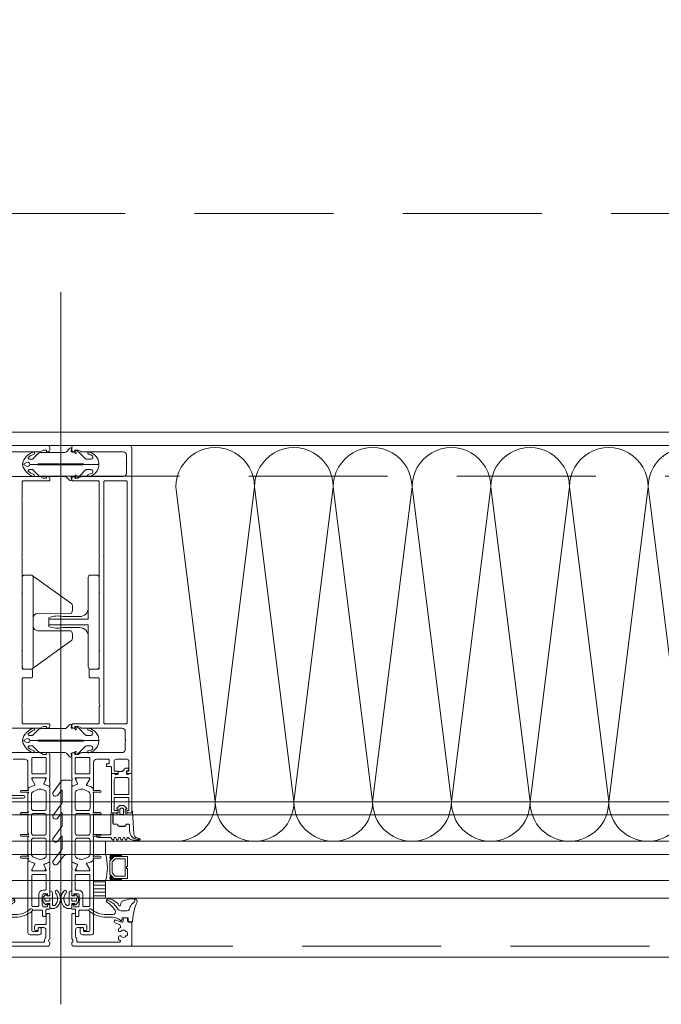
# Model space of a CAD drawing. Header units: millimetres. Extents: x 144573 to 336993, y 74252 to 247042.
# Tile 238 of 256: x 168151 to 168444, y 174594 to 175044. Entities that reach past the tile are written whole.
import ezdxf

# ---------------------------------------------------------------- set-up
doc = ezdxf.new("R2010")
doc.units = ezdxf.units.MM
doc.linetypes.add('ČÁRKOVANÁ', pattern=[19.05, 12.7, -6.35])
doc.layers.add('FASÁDA DETAILNÍ', color=255, linetype='Continuous', lineweight=0)

# ---------------------------------------------------------------- blocks, each defined once
blk = doc.blocks.new('284336')
for points in [[(-0.7, -9.6), (-10, -9.6, 0.414511), (-10.51, -10.11), (-10.51, -15.51, -1), (-11.69, -15.51), (-11.69, -9.6), (-12.69, -8.95, -0.668884), (-12.6, -8.23), (-11.99, -8.01, 0.766384), (-11.99, -7.21), (-12.6, -6.99, -0.76831), (-12.6, -6.23), (-11.99, -6.01, 0.766384), (-11.99, -5.21), (-12.6, -4.99, -0.76831), (-12.6, -4.23), (-11.99, -4.01, 0.766384), (-11.99, -3.21), (-12.6, -2.99, -0.877523), (-12.5, -2.22), (-12.1, -2.22, 0.698129), (-11.83, -1.5, -0.220231), (-12.89, 0.78), (-12.89, 3.45, -0.157143), (-12.82, 3.68), (-12.69, 3.42, -0.067482), (-12.48, 2.53, 0.393136), (-8.66, -1.02), (-6.1, -1.02, -0.414214), (-5.61, -1.51), (-5.61, -2.22, -0.267949), (-5.85, -2.65), (-6.35, -2.93, 0.267949), (-6.61, -3.38), (-6.61, -5.84, 0.267949), (-6.35, -6.29), (-5.85, -6.57, -0.267949), (-5.61, -7), (-5.61, -8.11, 0.414215), (-5.1, -8.62), (-0.41, -8.62), (-0.41, -9.31, -0.414212), (-0.7, -9.6)], [(-0.41, 0), (-0.41, -2, 0.990243), (-0.4, -3.02), (0.9, -3.02, 0.414214), (1.21, -2.71), (1.21, -2.61, -0.668123), (1.71, -2.4), (2.75, -3.45, -0.199004), (2.89, -3.79), (2.89, -5.43, -0.199038), (2.75, -5.77), (1.71, -6.82, -0.668191), (1.21, -6.61), (1.21, -6.51, 0.414214), (0.9, -6.2), (-0.4, -6.2, 0.990269), (-0.41, -7.22), (-0.41, -8.6), (-5.1, -8.6, -0.414215), (-5.59, -8.11), (-5.59, -7, 0.267949), (-5.84, -6.56), (-6.34, -6.27, -0.267949), (-6.59, -5.84), (-6.59, -3.38, -0.267949), (-6.34, -2.95), (-5.84, -2.66, 0.267949), (-5.59, -2.22), (-5.59, -1.51, 0.414214), (-6.1, -1), (-8.66, -1, -0.393156), (-12.46, 2.53, 0.067572), (-12.67, 3.43), (-12.8, 3.7, -0.637545), (-12.12, 3.53), (-11.92, 2.53, 0.344315), (-10.06, 0.91), (0, 0.38, -0.406913), (0.39, 0), (-0.41, 0)], [(1.7, -4.31, 0.414235), (1.2, -3.81), (-0.7, -3.81, 0.414214), (-1.2, -4.31), (-1.2, -4.91, 0.414214), (-0.7, -5.41), (1.2, -5.41, 0.414235), (1.7, -4.91), (1.7, -4.31)]]:
    blk.add_lwpolyline(points, format="xyb", close=True)
blk = doc.blocks.new('nesystémový nástavec 18')
for p, q in [((-17.5, 9.3), (-15.36, 9.3)), ((-15.36, 9.3), (0, 9.3)), ((0, 9.3), (0, 7.8)), ((-18, 6.8), (-18, 8.8)), ((-17, 6.3), (-17.5, 6.3)), ((-11, 8), (-17, 8)), ((-17, 8), (-17, 6.3)), ((-11, 1.3), (-11, 8)), ((-2.8, 8), (-9.7, 8)), ((-9.7, 1.3), (-9.7, 8)), ((-1.8, 2.3), (-1.8, 7)), ((-0.5, 7.3), (-0.5, 6.8)), ((0, 6.3), (0.55, 6.3)), ((0.55, 6.3), (0.95, 5.9)), ((0.95, 5.9), (0.95, 4.8)), ((0.95, 4.8), (0.95, 4.14)), ((-18, 0.5), (-18, 1.8)), ((-17.5, 2.3), (-17, 2.3)), ((-1.8, 0), (-17.5, 0)), ((-17, 2.3), (-17, 1.3)), ((-17, 1.3), (-11, 1.3)), ((-9.7, 1.3), (-2.8, 1.3)), ((0, 0), (-1.8, 0)), ((-0.4, 2.23), (-0.5, 2.04)), ((-0.5, 2.04), (-0.5, 2)), ((1.2, 2.44), (0, 2.44)), ((0, 1.5), (0, 0)), ((0.95, 4.14), (1.2, 4.14)), ((1.2, 1.85), (1.2, 2.44)), ((1.4, 3.94), (1.4, 3.84)), ((1.6, 3.64), (1.6, 3.64)), ((1.8, 1.37), (1.7, 1.35)), ((2.25, 1.63), (1.8, 1.37)), ((2.4, 2.84), (2.4, 1.89))]:
    blk.add_line(p, q)
for centre, radius, start, end in [((-17.5, 8.8), 0.5, 90, 180), ((-15.36, 9.8), 0.5, 270, 270.084), ((-17.5, 6.8), 0.5, 180.0012, 269.9988), ((-2.8, 7), 1, 0, 90), ((0, 7.3), 0.5, 89.9955, 180.0071), ((0, 6.8), 0.5, 179.9949, 270.006), ((0.75, 4.8), 0.2, 359.9656, 0.0344), ((-17.5, 1.8), 0.5, 89.999, 180.0002), ((-17.5, 0.5), 0.5, 180, 270), ((-2.8, 2.3), 1, 270, 0), ((0, 2), 0.5, 179.9716, 270.0327), ((0, 1.94), 0.5, 89.9975, 144.0007), ((1.2, 3.94), 0.2, 359.9707, 90.0249), ((1.7, 1.85), 0.5, 179.9991, 270), ((1.6, 3.84), 0.2, 179.9737, 270.035), ((1.6, 2.84), 0.8, 0.0065, 89.9919), ((2.1, 1.89), 0.3, 299.9815, 0.0183)]:
    blk.add_arc(centre, radius, start, end)
blk = doc.blocks.new('433270')
blk.add_lwpolyline([(1, 0, 0.414364), (0, -1), (0, -1.4, 0.255924), (0.23, -1.83, -0.547723), (0.23, -3.17, 0.255924), (0, -3.6), (0, -14.6, 0.414214), (0.3, -14.9), (1.2, -14.9, 0.414214), (1.7, -14.4), (1.7, -10.3, -0.414214), (2, -10), (6, -10, 0.414248), (7, -9), (7, -7.7, 0.414179), (6.5, -7.2), (5.7, -7.2, 0.414232), (5.4, -7.5), (5.4, -8.2, -0.414198), (5.1, -8.5), (2.8, -8.5, -0.414204), (1.8, -7.5), (1.8, -4.49, -0.147432), (1.97, -3.94, 0.147461), (2.4, -2.5), (2.4, -2.3, -0.414214), (2.9, -1.8), (21.87, -1.8, -0.668178), (22.22, -2.65), (22.16, -2.72, 1), (21.59, -3.29), (21.52, -3.35, 0.198912), (21.38, -3.71), (21.38, -4.05, 0.414214), (22.08, -4.75), (22.38, -4.75, 0.576988), (22.64, -4.3, -0.311246), (24.56, -4.3, 0.576988), (24.82, -4.75), (25.3, -4.75, -0.260065), (25.3, -6.65), (24.82, -6.65, 0.576988), (24.56, -7.1, -0.311246), (22.64, -7.1, 0.576988), (22.38, -6.65), (22.08, -6.65, 0.414214), (21.38, -7.35), (21.38, -7.61, 0.267949), (21.63, -8.04), (21.89, -8.2, -0.637047), (21.73, -10), (19.83, -10.7, 0.315299), (19.5, -11.17), (19.5, -11.49, 0.520567), (20.17, -11.96), (22.83, -10.99, -0.520567), (23.5, -11.46), (23.5, -12.5, 0.414062), (24, -13), (25, -13, 0.414186), (25.5, -12.5), (25.5, -11.5, -0.414182), (26, -11), (27, -11, 0.414214), (27.5, -10.5), (27.5, -0.5, 0.414214), (27, 0), (1, 0)], format="xyb", close=True)
blk = doc.blocks.new('284325')
for points in [[(0.84, -5.23, -0.560316), (0.94, -4.73), (1.94, -4.36, 0.3153), (2.14, -4.08), (2.14, -1.89, 0.451558), (1.8, -1.59), (0.9, -1.7, -0.399586), (0.57, -1.46), (0.3, -0.07, -0.415977), (0.53, 0.29, 0.024107), (6.15, 1.24, 0.076636), (8.99, 2.34, -0.577615), (10.79, 1.3), (10.02, 1.37, 0.283171), (9.08, 0.9, -0.168429), (7.07, -0.74), (5.9, -1.16, 0.315302), (5.24, -2.1), (5.24, -4.21, 0.269719), (6.76, -6.82, -0.194797), (10.18, -11.53, -0.342663), (9.17, -11.17, 0.119207), (5.43, -7.59, 0.578571), (3.63, -8.62), (3.63, -11.77, 0.176415), (6.16, -18.72, -1), (5.24, -19.49, -0.176415), (2.43, -11.77), (2.43, -8.89, 0.208286), (0.84, -5.23)], [(8.95, -6.65), (10.32, -8.78, -0.134555), (10.79, -10.63, -0.339795), (10.19, -11.53, 0.194788), (6.76, -6.81, -0.269736), (5.25, -4.21), (5.25, -2.1, -0.315302), (5.9, -1.17), (7.07, -0.74, 0.168429), (9.09, 0.89, -0.283167), (10.01, 1.36), (10.79, 1.29), (10.79, -0.74, -0.070852), (10.71, -1.3), (9.95, -3.93, -0.241839), (9.08, -4.83), (7.93, -5.22, 0.836024), (8.08, -6.19), (8.11, -6.19, -0.255349), (8.95, -6.65)]]:
    blk.add_lwpolyline(points, format="xyb", close=True)
blk = doc.blocks.new('*U1335')
for points in [[(0, 0, 0.414243), (0.1, 0.1), (0, 0.9, -1.0001), (0.2, 0.9), (0.1, 0.1, 0.414228), (0.2, 0, 0.414228)], [(0.2, 0, 0.414243), (0.3, 0.1), (0.2, 0.9, -1.0001), (0.4, 0.9), (0.3, 0.1, 0.414228), (0.4, 0, 0.414228)], [(0.4, 0, 0.414243), (0.5, 0.1), (0.4, 0.9, -1.0001), (0.6, 0.9), (0.5, 0.1, 0.414228), (0.6, 0, 0.414228)], [(0.6, 0, 0.414243), (0.7, 0.1), (0.6, 0.9, -1.0001), (0.8, 0.9), (0.7, 0.1, 0.414228), (0.8, 0, 0.414228)], [(0.8, 0, 0.414243), (0.9, 0.1), (0.8, 0.9, -1.0001), (1, 0.9), (0.9, 0.1, 0.414228), (1, 0, 0.414228)], [(1, 0, 0.414243), (1.1, 0.1), (1, 0.9, -1.0001), (1.2, 0.9), (1.1, 0.1, 0.414228), (1.2, 0, 0.414228)], [(1.2, 0, 0.414243), (1.3, 0.1), (1.2, 0.9, -1.0001), (1.4, 0.9), (1.3, 0.1, 0.414228), (1.4, 0, 0.414228)], [(1.4, 0, 0.414243), (1.5, 0.1), (1.4, 0.9, -1.0001), (1.6, 0.9), (1.5, 0.1, 0.414228), (1.6, 0, 0.414228)], [(1.6, 0, 0.414243), (1.7, 0.1), (1.6, 0.9, -1.0001), (1.8, 0.9), (1.7, 0.1, 0.414228), (1.8, 0, 0.414228)], [(1.8, 0, 0.414243), (1.9, 0.1), (1.8001, 0.9, -1.0001), (2, 0.9), (1.9001, 0.1, 0.414228), (2, 0, 0.414228)]]:
    blk.add_lwpolyline(points, format="xyb")
blk = doc.blocks.new('244748_a')
blk.add_lwpolyline([(8.32, -1.69, 0.082248), (6.34, -0.9, -1.09695), (6.94, -0.1, -0.315353), (11.26, -5.15, -0.480529), (10.87, -5.64), (4.27, -5.64), (4.08, -5.45), (-16.53, -5.45), (-16.72, -5.64), (-20.43, -5.64, 0.574019), (-21.93, -4.78), (-22.99, -5.4, 0.524827), (-22.99, -5.9), (-21.93, -6.52, 0.574021), (-20.43, -5.66), (-16.72, -5.66), (-16.53, -5.85), (4.08, -5.85), (4.27, -5.66), (10.87, -5.66, -0.480529), (11.26, -6.15, -0.326229), (6.88, -11.09, -1.09695), (6.28, -10.3, 0.081457), (8.32, -9.61, 0.599203), (7.48, -8.05), (5.52, -8.05, 0.198965), (5.17, -8.2), (2.22, -11.15), (0.93, -12.01, -0.738038), (0.51, -11.62), (0.87, -11, 1), (0.35, -10.7), (0, -11.3), (-0.98, -11.3, 0.619205), (-1.45, -12.06), (-1.28, -12.43, -0.808139), (-2.04, -13.04), (-3.63, -11.44, 0.198906), (-4.34, -11.15), (-14.99, -11.15, -0.198936), (-16.76, -10.42), (-18.98, -8.2, 0.198942), (-19.33, -8.05), (-20.67, -8.05, 0.500217), (-21.09, -8.73, 0.122037), (-18.5, -10.27, -1.093735), (-19.1, -11.07, -0.240768), (-23.7, -6.07, -0.106226), (-23.7, -5.23, -0.256232), (-19, -0.13, -1.093735), (-18.4, -0.92, 0.116856), (-21.09, -2.57, 0.500217), (-20.67, -3.25), (-19.33, -3.25, 0.198942), (-18.98, -3.1), (-16.75, -0.88, -0.198936), (-14.99, -0.15), (-4.34, -0.15, 0.198907), (-3.63, 0.14), (-2.04, 1.74, -0.808139), (-1.28, 1.13), (-1.45, 0.76, 0.619205), (-0.98, 0), (0, 0), (0.35, -0.6, 1), (0.87, -0.3), (0.51, 0.32, -0.738038), (0.93, 0.71), (2.22, -0.15), (5.17, -3.1, 0.198965), (5.52, -3.25), (7.48, -3.25, 0.599203)], format="xyb", close=True)
blk = doc.blocks.new('236134_0100_s_v')
for points in [[(22.8, -23), (22.8, -5), (42, -5, 0.414214), (43, -4), (43, -1, 0.414214), (42, 0), (1, 0, 0.414214), (0, -1), (0, -4, 0.414214), (1, -5), (20.2, -5), (20.2, -23)], [(15, -5, -0.414214), (19, -9), (19, -16.57, 0.165764), (19.53, -23), (23.47, -23, 0.165764), (24, -16.57), (24, -9, -0.414214), (28, -5)]]:
    blk.add_lwpolyline(points, format="xyb")
blk = doc.blocks.new('236134_0200_s_v')
for points in [[(19.58, 5, -0.41166), (17.58, 6.98), (17.45, 22.25, 0.344217), (17.07, 22.73), (16, 23), (14, 23, 0.240828), (13.19, 22.59), (0.19, 4.59)], [(23.42, 5, 0.41166), (25.42, 6.98), (25.55, 22.25, -0.344217), (25.93, 22.73), (27, 23), (29, 23, -0.240828), (29.81, 22.59), (42.81, 4.59)]]:
    blk.add_lwpolyline(points, format="xyb")
blk.add_lwpolyline([(42, 5), (1, 5, 0.414214), (0, 4), (0, 1, 0.414214), (1, 0), (42, 0, 0.414214), (43, 1), (43, 4, 0.414214)], format="xyb", close=True)
blk = doc.blocks.new('288126')
for points in [[(-16.5, 0), (16.5, 0)], [(-21.36, -6.34), (-17.8, -3.69)], [(-14.71, -4.5), (-19.87, -8.34)], [(-17, -2.08), (-17, -0.5)], [(-8.83, -4.3), (-14.11, -4.3)], [(-4.31, -4.5), (-9.47, -8.34)], [(1.81, -4.3), (-3.71, -4.3)], [(6.33, -4.5), (1.14, -8.37)], [(12.21, -4.3), (6.93, -4.3)], [(17, -0.5), (17, -3.8)], [(-10.96, -6.34), (-8.71, -4.66)], [(-0.35, -6.36), (1.93, -4.66)], [(10.05, -6.36), (12.33, -4.66)], [(16.6, -4.6), (11.54, -8.37)]]:
    blk.add_lwpolyline(points)
for centre, radius, start, end in [((16.5, -0.5), 0.5, 0, 90), ((-16.5, -0.5), 0.5, 90, 180), ((16, -3.8), 1, 306.7059, 0), ((-20.61, -7.34), 1.25, 126.7059, 306.7059), ((-10.21, -7.34), 1.25, 126.7059, 306.7059), ((0.4, -7.37), 1.25, 126.7059, 306.7059), ((10.8, -7.37), 1.25, 126.7059, 306.7059)]:
    blk.add_arc(centre, radius, start, end)
at = {"extrusion": (0, 0, -1)}
for centre, radius, start, end in [((19, -2.08), 2, 180, 233.2941), ((14.11, -5.3), 1, 53.2941, 90), ((8.83, -4.5), 0.2, 90, 233.2941), ((3.71, -5.3), 1, 53.2941, 90), ((-1.81, -4.5), 0.2, 90, 233.2941), ((-6.93, -5.3), 1, 53.2941, 90), ((-12.21, -4.5), 0.2, 90, 233.2941)]:
    blk.add_arc(centre, radius, start, end, dxfattribs=at)
blk = doc.blocks.new('246426')
for points in [[(-1.84, 0.64), (-2.86, -0.38, 0.198926), (-3.15, -1.09), (-3.15, -2.31, 0.198926), (-2.86, -3.02), (-1.84, -4.04, 0.637051), (-1.5, -3.92), (-1.45, -3.4), (-0.3, -3.4, -0.41484), (0, -3.7), (0, -5.19, 0.414232), (0.5, -5.69), (2.14, -5.69, 0.071862), (2.2, -5.68, 0.157876), (3.73, -4.64, 0.360336), (3.48, 2.39, 0.964062), (2.54, 1.48, -0.403385), (2.25, -4.34, -0.190964), (2.11, -4.39), (1.7, -4.39, -0.414214), (1.2, -3.89), (1.2, 1.31, 0.414201), (0.2, 2.31), (0, 2.31), (0, 0.3, -0.414214), (-0.3, 0), (-1.45, 0), (-1.5, 0.52, 0.637051), (-1.84, 0.64)], [(-2.25, -1.4, -0.414214), (-1.85, -1), (-0.4, -1, -0.414214), (0, -1.4), (0, -2, -0.414214), (-0.4, -2.4), (-1.85, -2.4, -0.414214), (-2.25, -2), (-2.25, -1.4)]]:
    blk.add_lwpolyline(points, format="xyb", close=True)

msp = doc.modelspace()

# ---------------------------------------------------------------- hatches: boundary and pattern name
at = {"layer": 'FASÁDA DETAILNÍ'}
h = msp.add_hatch(dxfattribs=at)
h.set_pattern_fill('ANSI31', color=256, scale=0.5, angle=495)
h.set_pattern_definition([(180, (157870.0589, 130529.9017), (-7e-16, -1.5875), [])])
h.paths.add_polyline_path([(168184.48, 174650.259), (168189.98, 174650.259), (168189.98, 174642.259), (168184.48, 174642.259)])

# ---------------------------------------------------------------- linework, layer by layer
for p, q in [((168169.48, 174919.383), (168169.48, 174593.691)), ((169404.98, 174849.259), (166567.98, 174849.259)), ((168679.98, 174849.259), (166567.98, 174849.259)), ((169681.98, 174686.259), (165483.48, 174686.259)), ((165483.48, 174680.259), (169681.98, 174680.259)), ((169681.98, 174668.259), (165483.48, 174668.259)), ((168598.98, 174668.259), (168189.98, 174668.259)), ((168189.98, 174668.259), (168189.98, 174662.259)), ((165483.48, 174662.259), (169681.98, 174662.259)), ((168189.98, 174662.259), (168598.98, 174662.259)), ((169681.98, 174650.259), (165483.48, 174650.259)), ((168598.98, 174650.259), (168189.98, 174650.259)), ((168189.98, 174650.259), (168189.98, 174642.259)), ((165483.48, 174642.259), (169681.98, 174642.259)), ((168189.98, 174642.259), (168598.98, 174642.259))]:
    msp.add_line(p, q, dxfattribs=at)
for points in [[(173301.48, 174615.259), (146721.48, 174615.259), (146721.48, 198295.259), (173301.48, 198295.259)], [(173061.48, 174855.259), (146961.48, 174855.259), (146961.48, 198055.259), (173061.48, 198055.259)], [(168199.98, 174661.259), (168193.98, 174661.259), (168191.98, 174659.259), (168191.98, 174653.259), (168193.98, 174651.259), (168199.98, 174651.259), (168199.98, 174655.759), (168199.48, 174655.759), (168199.48, 174656.759), (168199.98, 174656.759)], [(168198.98, 174652.259), (168198.98, 174660.259), (168194.394, 174660.259), (168192.98, 174658.844), (168192.98, 174653.811), (168194.394, 174652.259)], [(168184.48, 174642.259), (168189.98, 174642.259), (168189.98, 174650.259), (168184.48, 174650.259)]]:
    msp.add_lwpolyline(points, close=True, dxfattribs=at)
at = {"layer": 'FASÁDA DETAILNÍ', "linetype": 'ČÁRKOVANÁ', "ltscale": 5}
for points in [[(173296.48, 174620.259), (146726.48, 174620.259), (146726.48, 198290.259), (173296.48, 198290.259)], [(173081.48, 174835.259), (146941.48, 174835.259), (146941.48, 198075.259), (173081.48, 198075.259)], [(172961.48, 174955.259), (147061.48, 174955.259), (147061.48, 197955.259), (172961.48, 197955.259)]]:
    msp.add_lwpolyline(points, close=True, dxfattribs=at)
at = {"layer": 'FASÁDA DETAILNÍ'}
for points in [[(168140.972, 174846.259), (168159.826, 174846.259, 0.1169365), (168160.326, 174846.393), (168161.48, 174847.059), (168162.98, 174847.059), (168162.98, 174846.259), (168163.48, 174846.259, 0.4142136), (168164.48, 174847.259), (168164.48, 174848.259, 0.4142136), (168163.48, 174849.259), (168137.98, 174849.259, 0.4142135)], [(168141.472, 174719.959), (168159.836, 174719.959, 0.1316504), (168160.336, 174720.093), (168161.48, 174720.753), (168162.98, 174720.753), (168162.98, 174719.953), (168163.48, 174719.953, 0.4142136), (168164.48, 174720.953), (168164.48, 174721.459, 0.4142136), (168163.98, 174721.959), (168152.38, 174721.959, -0.4142136), (168151.88, 174722.459), (168151.88, 174729.859, -0.3999851), (168151.88, 174730.859), (168151.88, 174742.459, -0.4142136), (168152.38, 174742.959), (168155.98, 174742.959, 0.4142136), (168156.48, 174743.459), (168156.48, 174746.459, 0.4142136), (168155.98, 174746.959), (168152.38, 174746.959, -0.4142136), (168151.88, 174747.459), (168151.88, 174754.759, -0.38324), (168151.88, 174755.759), (168151.88, 174781.259, -0.38324), (168151.88, 174782.259), (168151.88, 174797.759, -0.38324), (168151.88, 174798.759), (168151.88, 174824.259, -0.38324), (168151.88, 174825.259), (168151.88, 174832.559, -0.4142136), (168152.38, 174833.059), (168163.98, 174833.059, 0.4142136), (168164.48, 174833.559), (168164.48, 174834.059, 0.4142136), (168163.48, 174835.059), (168162.98, 174835.059), (168162.98, 174834.259), (168161.48, 174834.259), (168160.326, 174834.925, 0.1169365), (168159.826, 174835.059), (168140.972, 174835.059, -0.4142315)], [(168147.68, 174705.759), (168152.979, 174705.759, -0.4141667), (168154.479, 174704.259), (168154.48, 174697.261), (168154.48, 174693.161, 0.5773503), (168155.08, 174692.814), (168155.943, 174693.313), (168157.435, 174693.741, 0.4887011), (168157.612, 174694.18), (168156.18, 174696.645), (168156.18, 174697.066, -0.4325656), (168156.38, 174697.261), (168162.685, 174697.261, -0.5483974), (168162.87, 174696.979), (168161.802, 174694.596, 0.4253361), (168161.91, 174694.328), (168163.933, 174693.512, 0.5315629), (168164.482, 174693.883), (168164.482, 174695.947, 0.2313061), (168164.367, 174696.184, -0.3061853), (168164.263, 174696.503), (168164.48, 174697.261), (168164.48, 174707.764, 0.4142136), (168163.48, 174708.764), (168162.98, 174708.764), (168162.98, 174707.964), (168161.48, 174707.964), (168160.336, 174708.625, 0.1316504), (168159.836, 174708.759), (168141.472, 174708.759, -0.4142136)]]:
    msp.add_lwpolyline(points, format="xyb", dxfattribs=at)
for points in [[(168201.98, 174848.259), (168201.98, 174699.759, -0.4142136), (168201.48, 174699.259), (168200.18, 174699.259, -0.4142197), (168199.68, 174699.759), (168199.68, 174700.259), (168200.68, 174700.259), (168200.68, 174704.759, 0.4142136), (168199.68, 174705.759), (168194.98, 174705.759, 0.4142136), (168193.98, 174704.759), (168193.98, 174700.259), (168195.68, 174700.259), (168195.68, 174699.759, -0.4142012), (168195.18, 174699.259), (168193.18, 174699.259, -0.4142136), (168192.68, 174699.759), (168192.68, 174701.902, 0.4142136), (168192.18, 174702.402), (168190.38, 174702.402), (168190.38, 174703.653), (168191.58, 174703.653), (168191.58, 174705.459, 0.4142136), (168191.28, 174705.759), (168185.981, 174705.759, 0.4141667), (168184.481, 174704.259), (168184.48, 174697.261), (168184.48, 174693.161, -0.5773503), (168183.88, 174692.814), (168183.017, 174693.313), (168181.525, 174693.741, -0.4887011), (168181.348, 174694.18), (168182.78, 174696.645), (168182.78, 174697.066, 0.4325656), (168182.58, 174697.261), (168176.275, 174697.261, 0.5483974), (168176.09, 174696.979), (168177.158, 174694.596, -0.4253361), (168177.05, 174694.328), (168175.027, 174693.512, -0.5315629), (168174.478, 174693.883), (168174.478, 174695.947, -0.2313061), (168174.593, 174696.184, 0.3061853), (168174.697, 174696.503), (168174.48, 174697.261), (168174.48, 174707.764, -0.4142136), (168175.48, 174708.764), (168175.98, 174708.764), (168175.98, 174707.964), (168177.48, 174707.964), (168178.624, 174708.625, -0.1316504), (168179.124, 174708.759), (168197.488, 174708.759, 0.4142136), (168198.988, 174710.259), (168198.988, 174713.759, 0.3999851), (168198.988, 174714.759), (168198.988, 174718.459, 0.4142136), (168197.488, 174719.959), (168179.124, 174719.959, -0.1316504), (168178.624, 174720.093), (168177.48, 174720.753), (168175.98, 174720.753), (168175.98, 174719.953), (168175.48, 174719.953, -0.4142136), (168174.48, 174720.953), (168174.48, 174721.459, -0.4142136), (168174.98, 174721.959), (168186.58, 174721.959, 0.4142136), (168187.08, 174722.459), (168187.08, 174729.859, 0.3999851), (168187.08, 174730.859), (168187.08, 174742.459, 0.4142136), (168186.58, 174742.959), (168182.98, 174742.959, -0.4142136), (168182.48, 174743.459), (168182.48, 174746.459, -0.4142136), (168182.98, 174746.959), (168186.58, 174746.959, 0.4142136), (168187.08, 174747.459), (168187.08, 174754.759, 0.38324), (168187.08, 174755.759), (168187.08, 174781.259, 0.38324), (168187.08, 174782.259), (168187.08, 174797.759, 0.38324), (168187.08, 174798.759), (168187.08, 174824.259, 0.38324), (168187.08, 174825.259), (168187.08, 174832.559, 0.4142136), (168186.58, 174833.059), (168174.98, 174833.059, -0.4142136), (168174.48, 174833.559), (168174.48, 174834.059, -0.4142136), (168175.48, 174835.059), (168175.98, 174835.059), (168175.98, 174834.259), (168177.48, 174834.259), (168178.634, 174834.925, -0.1169365), (168179.134, 174835.059), (168197.988, 174835.059, 0.4142315), (168199.488, 174836.559), (168199.488, 174840.269, 0.3999851), (168199.488, 174841.269), (168199.488, 174844.759, 0.4142315), (168197.988, 174846.259), (168179.134, 174846.259, -0.1169365), (168178.634, 174846.393), (168177.48, 174847.059), (168175.98, 174847.059), (168175.98, 174846.259), (168175.48, 174846.259, -0.4142136), (168174.48, 174847.259), (168174.48, 174848.259, -0.4142136), (168175.48, 174849.259), (168200.98, 174849.259, -0.4142135), (168201.98, 174848.259)], [(168199.88, 174722.459), (168199.88, 174832.559, 0.4142136), (168199.38, 174833.059), (168189.68, 174833.059, 0.4142136), (168189.18, 174832.559), (168189.18, 174722.459, 0.4142136), (168189.68, 174721.959), (168199.38, 174721.959, 0.4142136), (168199.88, 174722.459)], [(168162.38, 174706.559, -0.4142136), (168162.88, 174706.059), (168162.88, 174699.559, -0.4142136), (168162.38, 174699.059), (168156.68, 174699.059, -0.4142136), (168156.18, 174699.559), (168156.18, 174706.059, -0.4142136), (168156.68, 174706.559), (168162.38, 174706.559)], [(168176.58, 174706.559, 0.4142136), (168176.08, 174706.059), (168176.08, 174699.559, 0.4142136), (168176.58, 174699.059), (168182.28, 174699.059, 0.4142136), (168182.78, 174699.559), (168182.78, 174706.059, 0.4142136), (168182.28, 174706.559), (168176.58, 174706.559)], [(168164.48, 174692.92), (168164.481, 174681.009), (168164.48, 174659.098, -0.3058367), (168164.167, 174658.634), (168161.88, 174657.711, 0.4253361), (168161.772, 174657.444), (168162.489, 174655.825, -0.5437525), (168161.804, 174654.769), (168156.9, 174654.769, -0.5781822), (168156.381, 174655.67), (168157.642, 174657.862, 0.4885049), (168157.466, 174658.301), (168155.951, 174658.735), (168154.63, 174659.498, -0.2824777), (168154.481, 174659.774), (168154.481, 174660.219, 1.4470094), (168154.349, 174660.569), (168151.381, 174660.569, -1), (168151.381, 174661.369), (168154.349, 174661.369, 1.4470094), (168154.481, 174661.719), (168154.481, 174670.259, 1.4470094), (168154.349, 174670.609), (168151.381, 174670.609, -1), (168151.381, 174671.409), (168154.349, 174671.409, 1.4470094), (168154.481, 174671.759), (168154.481, 174680.259, 1.4470094), (168154.349, 174680.609), (168151.381, 174680.609, -1), (168151.381, 174681.409), (168154.349, 174681.409, 1.4470094), (168154.481, 174681.759), (168154.481, 174690.299, 1.4470094), (168154.349, 174690.649), (168151.381, 174690.649, -1), (168151.381, 174691.449), (168154.349, 174691.449, 1.4470094), (168154.481, 174691.799), (168154.481, 174692.244, -0.2824777), (168154.63, 174692.52), (168155.951, 174693.282), (168157.466, 174693.717, 0.4885049), (168157.642, 174694.156), (168156.381, 174696.347, -0.5781822), (168156.9, 174697.249), (168161.804, 174697.249, -0.5437525), (168162.489, 174696.192), (168161.772, 174694.574, 0.4253361), (168161.88, 174694.306), (168164.167, 174693.383, -0.3058367), (168164.48, 174692.92)], [(168174.48, 174692.92), (168174.479, 174681.009), (168174.48, 174659.098, 0.3058367), (168174.793, 174658.634), (168177.08, 174657.711, -0.4253361), (168177.188, 174657.444), (168176.471, 174655.825, 0.5437525), (168177.156, 174654.769), (168182.06, 174654.769, 0.5781822), (168182.579, 174655.67), (168181.318, 174657.862, -0.4885049), (168181.494, 174658.301), (168183.009, 174658.735), (168184.33, 174659.498, 0.2824777), (168184.479, 174659.774), (168184.479, 174660.219, -1.4470094), (168184.611, 174660.569), (168187.579, 174660.569, 1), (168187.579, 174661.369), (168184.611, 174661.369, -1.4470094), (168184.479, 174661.719), (168184.479, 174670.259, -1.4470094), (168184.611, 174670.609), (168187.579, 174670.609, 1), (168187.579, 174671.409), (168184.611, 174671.409, -1.4470094), (168184.479, 174671.759), (168184.479, 174680.259, -1.4470094), (168184.611, 174680.609), (168187.579, 174680.609, 1), (168187.579, 174681.409), (168184.611, 174681.409, -1.4470094), (168184.479, 174681.759), (168184.479, 174690.299, -1.4470094), (168184.611, 174690.649), (168187.579, 174690.649, 1), (168187.579, 174691.449), (168184.611, 174691.449, -1.4470094), (168184.479, 174691.799), (168184.479, 174692.244, 0.2824777), (168184.33, 174692.52), (168183.009, 174693.282), (168181.494, 174693.717, -0.4885049), (168181.318, 174694.156), (168182.579, 174696.347, 0.5781822), (168182.06, 174697.249), (168177.156, 174697.249, 0.5437525), (168176.471, 174696.192), (168177.188, 174694.574, -0.4253361), (168177.08, 174694.306), (168174.793, 174693.383, 0.3058367), (168174.48, 174692.92)], [(168162.881, 174683.309), (168162.881, 174690.209, 0.3249157), (168161.845, 174691.636), (168160.994, 174691.912, 0.1764286), (168158.943, 174691.84), (168157.018, 174691.061, 0.305619), (168156.081, 174689.671), (168156.081, 174683.309, 0.4142178), (168157.081, 174682.309), (168161.881, 174682.309, 0.4142178), (168162.881, 174683.309)], [(168176.079, 174683.309), (168176.079, 174690.209, -0.3249157), (168177.116, 174691.636), (168177.966, 174691.912, -0.1764286), (168180.018, 174691.84), (168181.942, 174691.061, -0.305619), (168182.879, 174689.671), (168182.879, 174683.309, -0.4142178), (168181.879, 174682.309), (168177.079, 174682.309, -0.4142178), (168176.079, 174683.309)], [(168162.881, 174672.009), (168162.881, 174680.009, 0.4142136), (168161.881, 174681.009), (168157.081, 174681.009, 0.4142136), (168156.081, 174680.009), (168156.081, 174672.009, 0.4142136), (168157.081, 174671.009), (168161.881, 174671.009, 0.4142136), (168162.881, 174672.009)], [(168176.079, 174672.009), (168176.079, 174680.009, -0.4142136), (168177.079, 174681.009), (168181.879, 174681.009, -0.4142136), (168182.879, 174680.009), (168182.879, 174672.009, -0.4142136), (168181.879, 174671.009), (168177.079, 174671.009, -0.4142136), (168176.079, 174672.009)], [(168162.881, 174661.808), (168162.881, 174668.709, 0.4142178), (168161.881, 174669.709), (168157.081, 174669.709, 0.4142178), (168156.081, 174668.709), (168156.081, 174662.346, 0.305619), (168157.018, 174660.956), (168158.943, 174660.178, 0.1764286), (168160.994, 174660.106), (168161.845, 174660.382, 0.3249157), (168162.881, 174661.808)], [(168176.079, 174661.808), (168176.079, 174668.709, -0.4142178), (168177.079, 174669.709), (168181.879, 174669.709, -0.4142178), (168182.879, 174668.709), (168182.879, 174662.346, -0.305619), (168181.942, 174660.956), (168180.018, 174660.178, -0.1764286), (168177.966, 174660.106), (168177.116, 174660.382, -0.3249157), (168176.079, 174661.808)], [(168164.48, 174654.759), (168164.48, 174643.759, -0.4144257), (168163.98, 174643.259), (168163.487, 174643.259), (168163.487, 174644.259), (168161.987, 174644.259, 0.4142136), (168160.987, 174643.259), (168160.987, 174641.759, 0.3999851), (168160.987, 174640.759), (168160.987, 174639.259, 0.4142136), (168161.987, 174638.259), (168163.48, 174638.259), (168163.48, 174639.259), (168163.98, 174639.259, -0.4144559), (168164.48, 174638.758), (168164.479, 174637.458, -0.4139712), (168164.179, 174637.159), (168162.98, 174637.159, 0.4142136), (168162.68, 174636.859), (168162.68, 174633.859), (168161.68, 174633.859, -0.4142136), (168161.18, 174634.359), (168161.18, 174636.259, 0.4142136), (168160.68, 174636.759), (168157.18, 174636.759, 0.4142056), (168156.18, 174635.759), (168156.18, 174627.459, 0.4142063), (168156.68, 174626.959), (168158.58, 174626.959, 0.414219), (168159.08, 174627.459), (168159.08, 174628.259, -0.4142136), (168159.58, 174628.759), (168160.08, 174628.759, -0.4142136), (168160.58, 174628.259), (168160.58, 174626.459, -0.4142136), (168159.58, 174625.459), (168155.48, 174625.459, -0.4142136), (168154.48, 174626.459), (168154.48, 174654.759), (168154.48, 174658.859, -0.5773503), (168155.08, 174659.205), (168155.943, 174658.707), (168157.435, 174658.279, -0.4887011), (168157.612, 174657.84), (168156.18, 174655.374), (168156.18, 174654.954, 0.4325656), (168156.38, 174654.759), (168162.685, 174654.759, 0.5483974), (168162.87, 174655.04), (168161.802, 174657.424, -0.4253361), (168161.91, 174657.691), (168163.933, 174658.508, -0.5315625), (168164.482, 174658.137), (168164.482, 174656.073, -0.2313061), (168164.367, 174655.836, 0.3061853), (168164.263, 174655.517), (168164.48, 174654.759)], [(168174.48, 174654.759), (168174.48, 174643.759, 0.4144257), (168174.98, 174643.259), (168175.473, 174643.259), (168175.473, 174644.259), (168176.973, 174644.259, -0.4142136), (168177.973, 174643.259), (168177.973, 174641.759, -0.3999851), (168177.973, 174640.759), (168177.973, 174639.259, -0.4142136), (168176.973, 174638.259), (168175.48, 174638.259), (168175.48, 174639.259), (168174.98, 174639.259, 0.4144559), (168174.48, 174638.758), (168174.481, 174637.458, 0.4139712), (168174.781, 174637.159), (168175.98, 174637.159, -0.4142136), (168176.28, 174636.859), (168176.28, 174633.859), (168177.28, 174633.859, 0.4142136), (168177.78, 174634.359), (168177.78, 174636.259, -0.4142136), (168178.28, 174636.759), (168181.78, 174636.759, -0.4142056), (168182.78, 174635.759), (168182.78, 174627.459, -0.4142063), (168182.28, 174626.959), (168180.38, 174626.959, -0.414219), (168179.88, 174627.459), (168179.88, 174628.259, 0.4142136), (168179.38, 174628.759), (168178.88, 174628.759, 0.4142136), (168178.38, 174628.259), (168178.38, 174626.459, 0.4142136), (168179.38, 174625.459), (168183.48, 174625.459, 0.4142136), (168184.48, 174626.459), (168184.48, 174654.759), (168184.48, 174658.859, 0.5773503), (168183.88, 174659.205), (168183.017, 174658.707), (168181.525, 174658.279, 0.4887011), (168181.348, 174657.84), (168182.78, 174655.374), (168182.78, 174654.954, -0.4325656), (168182.58, 174654.759), (168176.275, 174654.759, -0.5483974), (168176.09, 174655.04), (168177.158, 174657.424, 0.4253361), (168177.05, 174657.691), (168175.027, 174658.508, 0.5315625), (168174.478, 174658.137), (168174.478, 174656.073, 0.2313061), (168174.593, 174655.836, -0.3061853), (168174.697, 174655.517), (168174.48, 174654.759)], [(168156.18, 174652.559), (168156.18, 174638.859, 0.4142136), (168156.68, 174638.359), (168158.887, 174638.359, 0.4142136), (168159.387, 174638.859), (168159.387, 174643.829, -0.4111388), (168161.387, 174645.859), (168162.38, 174645.859, 0.4142136), (168162.88, 174646.359), (168162.88, 174652.559, 0.4142136), (168162.38, 174653.059), (168156.68, 174653.059, 0.4142136), (168156.18, 174652.559)], [(168182.78, 174652.559), (168182.78, 174638.859, -0.4142136), (168182.28, 174638.359), (168180.073, 174638.359, -0.4142136), (168179.573, 174638.859), (168179.573, 174643.829, 0.4111388), (168177.573, 174645.859), (168176.58, 174645.859, -0.4142136), (168176.08, 174646.359), (168176.08, 174652.559, -0.4142136), (168176.58, 174653.059), (168182.28, 174653.059, -0.4142136), (168182.78, 174652.559)]]:
    msp.add_lwpolyline(points, format="xyb", close=True, dxfattribs=at)
msp.add_lwpolyline([(168587.98, 174849.259), (168200.98, 174849.259)], dxfattribs=at)
for centre, radius, start, end in [((168168.089, 174656.259), 22.699, 344.67278, 15.32722), ((168195.531, 174660.907), 3.546, 157.59095, 202.70618), ((168195.164, 174661.021), 2.897, 154.70485, 204.69333), ((168194.815, 174661.189), 2.248, 151.59719, 208.47266), ((168194.571, 174661.334), 1.712, 147.31435, 212.70505), ((168194.411, 174661.473), 1.263, 141.50044, 218.03437), ((168194.321, 174661.621), 0.879, 133.50356, 226.00509), ((168194.333, 174661.759), 0.596, 123.03656, 236.96344), ((168194.625, 174661.759), 0.596, 123.03656, 236.96344), ((168194.918, 174661.759), 0.596, 123.03656, 236.96344), ((168195.21, 174661.759), 0.596, 123.03656, 236.96344), ((168195.503, 174661.759), 0.596, 123.03656, 236.96344), ((168195.795, 174661.759), 0.596, 123.03656, 236.96344), ((168196.088, 174661.759), 0.596, 123.03656, 236.96344), ((168196.38, 174661.759), 0.596, 123.03656, 236.96344), ((168196.673, 174661.759), 0.596, 123.03656, 236.96344), ((168196.965, 174661.759), 0.596, 123.03656, 236.96344), ((168197.258, 174661.759), 0.596, 123.03656, 236.96344), ((168197.55, 174661.759), 0.596, 123.03656, 236.96344), ((168197.843, 174661.759), 0.596, 123.03656, 236.96344), ((168195.531, 174651.61), 3.546, 157.29382, 202.40905), ((168195.164, 174651.496), 2.897, 155.30667, 205.29515), ((168194.815, 174651.328), 2.248, 151.52734, 208.40281), ((168194.571, 174651.183), 1.712, 147.29495, 212.68565), ((168194.411, 174651.045), 1.263, 141.96563, 218.49956), ((168194.321, 174650.896), 0.879, 133.99491, 226.49644), ((168194.333, 174650.759), 0.596, 123.03656, 236.96344), ((168194.625, 174650.759), 0.596, 123.03656, 236.96344), ((168194.918, 174650.759), 0.596, 123.03656, 236.96344), ((168195.21, 174650.759), 0.596, 123.03656, 236.96344), ((168195.503, 174650.759), 0.596, 123.03656, 236.96344), ((168195.795, 174650.759), 0.596, 123.03656, 236.96344), ((168196.088, 174650.759), 0.596, 123.03656, 236.96344), ((168196.38, 174650.759), 0.596, 123.03656, 236.96344), ((168196.673, 174650.759), 0.596, 123.03656, 236.96344), ((168196.965, 174650.759), 0.596, 123.03656, 236.96344), ((168197.258, 174650.759), 0.596, 123.03656, 236.96344), ((168197.55, 174650.759), 0.596, 123.03656, 236.96344), ((168197.843, 174650.759), 0.596, 123.03656, 236.96344)]:
    msp.add_arc(centre, radius, start, end, dxfattribs=at)

# ---------------------------------------------------------------- block references
for name, p in [('244748_a', (168175.702, 174846.219)), ('244748_a', (168175.702, 174719.919)), ('246426', (168164.484, 174643.259))]:
    msp.add_blockref(name, p, dxfattribs=at)
at = {"layer": 'FASÁDA DETAILNÍ', "xscale": -179.9999932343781, "yscale": 179.9999932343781, "zscale": 179.9999932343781}
msp.add_blockref('*U1335', (168582.153, 174668.259), dxfattribs=at)
at = {"layer": 'FASÁDA DETAILNÍ', "xscale": -1}
for name, p, rotation in [('236134_0200_s_v', (168151.88, 174746.959), 270), ('236134_0100_s_v', (168187.08, 174746.959), 270), ('288126', (168174.479, 174679.249), 270), ('284336', (168201.98, 174681.669), 270), ('284325', (168201.98, 174631.119), 270), ('433270', (168174.48, 174620.259), 180)]:
    msp.add_blockref(name, p, dxfattribs=dict(at, rotation=rotation))
at = {"layer": 'FASÁDA DETAILNÍ'}
for name, p, rotation in [('284336', (168136.98, 174699.669), 90), ('nesystémový nástavec 18', (168201.98, 174699.259), 90), ('284325', (168136.98, 174631.119), 90), ('433270', (168164.48, 174620.259), 180)]:
    msp.add_blockref(name, p, dxfattribs=dict(at, rotation=rotation))
at = {"layer": 'FASÁDA DETAILNÍ', "xscale": -1}
msp.add_blockref('246426', (168174.476, 174643.259), dxfattribs=at)

doc.saveas('drawing.dxf')
